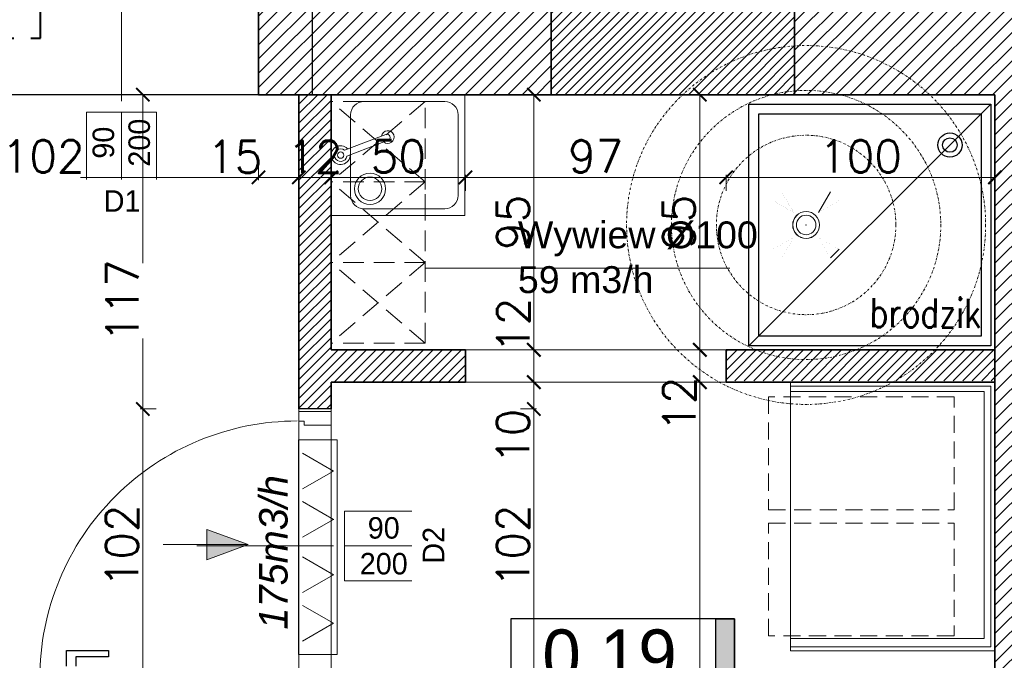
# Model space of a CAD drawing. Header units: millimetres. Extents: x -740 to 33545, y -26688 to 22494.
# Tile 128 of 256: x 9891 to 10258, y 10149 to 10387. Entities that reach past the tile are written whole.
import ezdxf
from ezdxf.lldxf.tags import DXFTag

# ---------------------------------------------------------------- set-up
doc = ezdxf.new("R2010")
doc.units = ezdxf.units.MM
doc.header["$MEASUREMENT"] = 0
for name, pattern in [('CENTERX2', [101.6, 63.5, -12.7, 12.7, -12.7]), ('DASHDOT', [1, 0.5, -0.25, 0, -0.25]), ('DASHED', [19.05, 12.7, -6.35]), ('DASHED2', [9.525, 6.35, -3.175])]:
    doc.linetypes.add(name, pattern=pattern)
doc.layers.get('Defpoints').update_dxf_attribs({"color": 252})
doc.layers.add('## went NIEWID', color=51, linetype='DASHDOT', lineweight=15, plot=False)
for name, color, linetype, lineweight in [('_IS_EKO_opis', 7, 'Continuous', 18), ('_IS_EKO_Text_Konstrukcji', 7, 'Continuous', 15), ('_IS_EKO_transfer', 5, 'Continuous', 15), ('_IS_POZA_ZAKRESEM', 2, 'DASHED', 40), ('_IS_WYCIAG_TOALETY', 6, 'Continuous', 20), ('A_istniejące ściany', 252, 'Continuous', 35), ('A_l.przerywana', 252, 'ICAD_ISO03W100', 9), ('A_opisy', 252, 'Continuous', 15), ('A_projektowane sciany', 252, 'Continuous', 35), ('A_wyposażenie', 252, 'Continuous', 9), ('l. przekrojowa', 252, 'Continuous', 30), ('l.wypełnien', 252, 'Continuous', 5), ('mebelki', 252, 'Continuous', 9), ('Nowe_820-G Rysunki Obrazki_Nr_pióra__1', 252, 'Continuous', 13), ('Nowe_820-G Rysunki Obrazki_Nr_pióra__23', 252, 'Continuous', 15), ('wymiarowanie', 252, 'Continuous', 9)]:
    doc.layers.add(name, color=color, linetype=linetype, lineweight=lineweight)
for name, color, linetype in [('_IS_EKO_Opis_Wentylacja', 7, 'CENTERX2'), ('stolarka', 252, 'Continuous'), ('tabelki opis', 252, 'Continuous')]:
    doc.layers.add(name, color=color, linetype=linetype)
doc.styles.add('1-50', font='simplex.shx', dxfattribs={"width": 0.8, "height": 12})
doc.styles.add('Arial', font='arial.ttf')
doc.styles.add('styl2', font='simplex.shx')
tags = doc.linetypes.add('ICAD_ISO03W100', pattern=[30, 12, -18]).pattern_tags.tags
tags[6:7] = [DXFTag(74, 4), DXFTag(75, 0), DXFTag(340, '0'), DXFTag(46, 1.0), DXFTag(50, 0.0), DXFTag(44, 0.0), DXFTag(45, 0.0)]
tags[4:5] = [DXFTag(74, 4), DXFTag(75, 0), DXFTag(340, '0'), DXFTag(46, 1.0), DXFTag(50, 0.0), DXFTag(44, 0.0), DXFTag(45, 0.0)]
tags = doc.linetypes.add('SOLID', pattern=[10, 10, 0]).pattern_tags.tags
tags[6:7] = [DXFTag(74, 4), DXFTag(75, 0), DXFTag(340, '0'), DXFTag(46, 0.0), DXFTag(50, 0.0), DXFTag(44, 0.0), DXFTag(45, 0.0)]
tags[4:5] = [DXFTag(74, 4), DXFTag(75, 0), DXFTag(340, '0'), DXFTag(46, 0.0), DXFTag(50, 0.0), DXFTag(44, 0.0), DXFTag(45, 0.0)]
doc.dimstyles.new('Skala 1-50', dxfattribs={"dimtxt": 12, "dimasz": 5, "dimexe": 1, "dimexo": 1, "dimgap": 1.5, "dimtad": 1, "dimdec": 1, "dimrnd": 0.5, "dimtxsty": 'styl2', "dimblk": 'ARCHTICK', "dimcen": 5, "dimadec": 0, "dimazin": 0, "dimtfac": 1, "dimtdec": 1, "dimtmove": 1, "dimatfit": 3, "dimldrblk": 'ARCHTICK', "dimfxl": 0, "dimlwd": -1, "dimlwe": -1, "dimarcsym": 0})

# ---------------------------------------------------------------- blocks, each defined once
blk = doc.blocks.new('_ArchTick')
at = {"color": 0, "linetype": 'ByBlock', "const_width": 0.15}
blk.add_lwpolyline([(-0.5, -0.5), (0.5, 0.5)], dxfattribs=at)
blk = doc.blocks.new('*D2217')
at = {"layer": 'Defpoints', "color": 0}
for p in [(10154.55, 10359.34), (10144.39, 10264.34), (10154.55, 10264.34)]:
    blk.add_point(p, dxfattribs=at)
at = {"layer": 'wymiarowanie', "color": 0}
for p, q in [((10149.39, 10359.34), (10143.39, 10359.34)), ((10144.39, 10359.34), (10144.39, 10264.34)), ((10149.39, 10264.34), (10143.39, 10264.34))]:
    blk.add_line(p, q, dxfattribs=at)
at = {"layer": 'wymiarowanie', "color": 0, "xscale": 5, "yscale": 5, "zscale": 5}
for p, rotation in [((10144.39, 10359.34), 90), ((10144.39, 10264.34), 270)]:
    blk.add_blockref('_ArchTick', p, dxfattribs=dict(at, rotation=rotation))
at = {"layer": 'wymiarowanie', "color": 0, "insert": (10136.59, 10311.84), "char_height": 12, "attachment_point": 5, "rotation": 90, "style": 'styl2'}
blk.add_mtext('95', dxfattribs=at)
blk = doc.blocks.new('*D2218')
at = {"layer": 'Defpoints', "color": 0}
for p in [(10154.19, 10264.34), (10144.39, 10252.34), (10152.1, 10252.34)]:
    blk.add_point(p, dxfattribs=at)
at = {"layer": 'wymiarowanie', "color": 0}
for p, q in [((10149.39, 10264.34), (10143.39, 10264.34)), ((10144.39, 10264.34), (10144.39, 10252.34)), ((10149.39, 10252.34), (10143.39, 10252.34))]:
    blk.add_line(p, q, dxfattribs=at)
at = {"layer": 'wymiarowanie', "color": 0, "xscale": 5, "yscale": 5, "zscale": 5}
for p, rotation in [((10144.39, 10264.34), 90), ((10144.39, 10252.34), 270)]:
    blk.add_blockref('_ArchTick', p, dxfattribs=dict(at, rotation=rotation))
at = {"layer": 'wymiarowanie', "color": 0, "insert": (10136.74, 10244.13), "char_height": 12, "attachment_point": 5, "rotation": 90, "style": 'styl2'}
blk.add_mtext('12', dxfattribs=at)
blk = doc.blocks.new('*D2219')
at = {"layer": 'Defpoints', "color": 0}
for p in [(10152.1, 10252.34), (10144.39, 9920.26), (10165.23, 9920.26)]:
    blk.add_point(p, dxfattribs=at)
at = {"layer": 'wymiarowanie', "color": 0}
for p, q in [((10149.39, 10252.34), (10143.39, 10252.34)), ((10144.39, 10252.34), (10144.39, 10042.8)), ((10144.39, 9920.26), (10144.39, 10013.25)), ((10149.39, 9920.26), (10143.39, 9920.26))]:
    blk.add_line(p, q, dxfattribs=at)
at = {"layer": 'wymiarowanie', "color": 0, "xscale": 5, "yscale": 5, "zscale": 5}
for p, rotation in [((10144.39, 10252.34), 90), ((10144.39, 9920.26), 270)]:
    blk.add_blockref('_ArchTick', p, dxfattribs=dict(at, rotation=rotation))
at = {"layer": 'wymiarowanie', "color": 0, "insert": (10136.59, 10028.03), "char_height": 12, "attachment_point": 5, "rotation": 90, "style": 'styl2'}
blk.add_mtext('332', dxfattribs=at)
blk = doc.blocks.new('*D2626')
at = {"layer": 'Defpoints', "color": 0}
for p in [(9878.19, 10359.34), (9980.19, 10359.34), (9980.19, 10328.56)]:
    blk.add_point(p, dxfattribs=at)
at = {"layer": 'wymiarowanie', "color": 0}
for p, q in [((9878.19, 10333.56), (9878.19, 10327.56)), ((9980.19, 10333.56), (9980.19, 10327.56)), ((9878.19, 10328.56), (9886.18, 10328.56)), ((9980.19, 10328.56), (9913.95, 10328.56))]:
    blk.add_line(p, q, dxfattribs=at)
at = {"layer": 'wymiarowanie', "color": 0, "xscale": 5, "yscale": 5, "zscale": 5, "rotation": 180}
blk.add_blockref('_ArchTick', (9878.19, 10328.56), dxfattribs=at)
at = {"layer": 'wymiarowanie', "color": 0, "xscale": 5, "yscale": 5, "zscale": 5}
blk.add_blockref('_ArchTick', (9980.19, 10328.56), dxfattribs=at)
at = {"layer": 'wymiarowanie', "color": 0, "insert": (9900.07, 10336.36), "char_height": 12, "attachment_point": 5, "style": 'styl2'}
blk.add_mtext('102', dxfattribs=at)
blk = doc.blocks.new('*D2627')
at = {"layer": 'Defpoints', "color": 0}
for p in [(9980.19, 10359.34), (9995.19, 10359.34), (9995.19, 10328.56)]:
    blk.add_point(p, dxfattribs=at)
at = {"layer": 'wymiarowanie', "color": 0}
for p, q in [((9980.19, 10333.56), (9980.19, 10327.56)), ((9995.19, 10333.56), (9995.19, 10327.56)), ((9980.19, 10328.56), (9995.19, 10328.56))]:
    blk.add_line(p, q, dxfattribs=at)
at = {"layer": 'wymiarowanie', "color": 0, "xscale": 5, "yscale": 5, "zscale": 5, "rotation": 180}
blk.add_blockref('_ArchTick', (9980.19, 10328.56), dxfattribs=at)
at = {"layer": 'wymiarowanie', "color": 0, "xscale": 5, "yscale": 5, "zscale": 5}
blk.add_blockref('_ArchTick', (9995.19, 10328.56), dxfattribs=at)
at = {"layer": 'wymiarowanie', "color": 0, "insert": (9971.36, 10336.21), "char_height": 12, "attachment_point": 5, "style": 'styl2'}
blk.add_mtext('15', dxfattribs=at)
blk = doc.blocks.new('*D2628')
at = {"layer": 'Defpoints', "color": 0}
for p in [(9995.19, 10359.34), (10007.19, 10328.56), (10007.19, 10266.84)]:
    blk.add_point(p, dxfattribs=at)
at = {"layer": 'wymiarowanie', "color": 0}
for p, q in [((9995.19, 10333.56), (9995.19, 10327.56)), ((9995.19, 10328.56), (10007.19, 10328.56)), ((10007.19, 10323.56), (10007.19, 10329.56))]:
    blk.add_line(p, q, dxfattribs=at)
at = {"layer": 'wymiarowanie', "color": 0, "xscale": 5, "yscale": 5, "zscale": 5, "rotation": 180}
blk.add_blockref('_ArchTick', (9995.19, 10328.56), dxfattribs=at)
at = {"layer": 'wymiarowanie', "color": 0, "xscale": 5, "yscale": 5, "zscale": 5}
blk.add_blockref('_ArchTick', (10007.19, 10328.56), dxfattribs=at)
at = {"layer": 'wymiarowanie', "color": 0, "insert": (10001.19, 10336.21), "char_height": 12, "attachment_point": 5, "style": 'styl2'}
blk.add_mtext('12', dxfattribs=at)
blk = doc.blocks.new('*D2629')
at = {"layer": 'Defpoints', "color": 0}
for p in [(10057.19, 10328.56), (10007.19, 10266.84), (10057.19, 10264.34)]:
    blk.add_point(p, dxfattribs=at)
at = {"layer": 'wymiarowanie', "color": 0}
for p, q in [((10007.19, 10323.56), (10007.19, 10329.56)), ((10007.19, 10328.56), (10057.19, 10328.56)), ((10057.19, 10323.56), (10057.19, 10329.56))]:
    blk.add_line(p, q, dxfattribs=at)
at = {"layer": 'wymiarowanie', "color": 0, "xscale": 5, "yscale": 5, "zscale": 5, "rotation": 180}
blk.add_blockref('_ArchTick', (10007.19, 10328.56), dxfattribs=at)
at = {"layer": 'wymiarowanie', "color": 0, "xscale": 5, "yscale": 5, "zscale": 5}
blk.add_blockref('_ArchTick', (10057.19, 10328.56), dxfattribs=at)
at = {"layer": 'wymiarowanie', "color": 0, "insert": (10032.19, 10336.36), "char_height": 12, "attachment_point": 5, "style": 'styl2'}
blk.add_mtext('50', dxfattribs=at)
blk = doc.blocks.new('*D2630')
at = {"layer": 'Defpoints', "color": 0}
for p in [(10154.19, 10328.56), (10057.19, 10264.34), (10154.19, 10264.34)]:
    blk.add_point(p, dxfattribs=at)
at = {"layer": 'wymiarowanie', "color": 0}
for p, q in [((10057.19, 10323.56), (10057.19, 10329.56)), ((10057.19, 10328.56), (10154.19, 10328.56)), ((10154.19, 10323.56), (10154.19, 10329.56))]:
    blk.add_line(p, q, dxfattribs=at)
at = {"layer": 'wymiarowanie', "color": 0, "xscale": 5, "yscale": 5, "zscale": 5, "rotation": 180}
blk.add_blockref('_ArchTick', (10057.19, 10328.56), dxfattribs=at)
at = {"layer": 'wymiarowanie', "color": 0, "xscale": 5, "yscale": 5, "zscale": 5}
blk.add_blockref('_ArchTick', (10154.19, 10328.56), dxfattribs=at)
at = {"layer": 'wymiarowanie', "color": 0, "insert": (10105.69, 10336.36), "char_height": 12, "attachment_point": 5, "style": 'styl2'}
blk.add_mtext('97', dxfattribs=at)
blk = doc.blocks.new('*D2631')
at = {"layer": 'Defpoints', "color": 0}
for p in [(10254.19, 10328.56), (10154.19, 10264.34), (10254.19, 10264.34)]:
    blk.add_point(p, dxfattribs=at)
at = {"layer": 'wymiarowanie', "color": 0}
for p, q in [((10154.19, 10323.56), (10154.19, 10329.56)), ((10154.19, 10328.56), (10254.19, 10328.56)), ((10254.19, 10323.56), (10254.19, 10329.56))]:
    blk.add_line(p, q, dxfattribs=at)
at = {"layer": 'wymiarowanie', "color": 0, "xscale": 5, "yscale": 5, "zscale": 5, "rotation": 180}
blk.add_blockref('_ArchTick', (10154.19, 10328.56), dxfattribs=at)
at = {"layer": 'wymiarowanie', "color": 0, "xscale": 5, "yscale": 5, "zscale": 5}
blk.add_blockref('_ArchTick', (10254.19, 10328.56), dxfattribs=at)
at = {"layer": 'wymiarowanie', "color": 0, "insert": (10204.19, 10336.36), "char_height": 12, "attachment_point": 5, "style": 'styl2'}
blk.add_mtext('100', dxfattribs=at)
blk = doc.blocks.new('*D2756')
at = {"layer": 'Defpoints', "color": 0}
for p in [(9937.17, 10242.34), (9995.19, 10242.34), (9995.19, 10140.34)]:
    blk.add_point(p, dxfattribs=at)
at = {"layer": 'wymiarowanie', "color": 0}
for p, q in [((9942.17, 10242.34), (9936.17, 10242.34)), ((9937.17, 10140.34), (9937.17, 10242.34)), ((9942.17, 10140.34), (9936.17, 10140.34))]:
    blk.add_line(p, q, dxfattribs=at)
at = {"layer": 'wymiarowanie', "color": 0, "xscale": 5, "yscale": 5, "zscale": 5}
for p, rotation in [((9937.17, 10242.34), 90), ((9937.17, 10140.34), 270)]:
    blk.add_blockref('_ArchTick', p, dxfattribs=dict(at, rotation=rotation))
at = {"layer": 'wymiarowanie', "color": 0, "insert": (9929.37, 10191.34), "char_height": 12, "attachment_point": 5, "rotation": 90, "style": 'styl2'}
blk.add_mtext('102', dxfattribs=at)
blk = doc.blocks.new('*D2757')
at = {"layer": 'Defpoints', "color": 0}
for p in [(9937.17, 10359.34), (9980.19, 10359.34), (9995.19, 10242.34)]:
    blk.add_point(p, dxfattribs=at)
at = {"layer": 'wymiarowanie', "color": 0}
for p, q in [((9942.17, 10359.34), (9936.17, 10359.34)), ((9937.17, 10359.34), (9937.17, 10296.56)), ((9937.17, 10242.34), (9937.17, 10268.63)), ((9942.17, 10242.34), (9936.17, 10242.34))]:
    blk.add_line(p, q, dxfattribs=at)
at = {"layer": 'wymiarowanie', "color": 0, "xscale": 5, "yscale": 5, "zscale": 5}
for p, rotation in [((9937.17, 10359.34), 90), ((9937.17, 10242.34), 270)]:
    blk.add_blockref('_ArchTick', p, dxfattribs=dict(at, rotation=rotation))
at = {"layer": 'wymiarowanie', "color": 0, "insert": (9929.52, 10282.6), "char_height": 12, "attachment_point": 5, "rotation": 90, "style": 'styl2'}
blk.add_mtext('117', dxfattribs=at)
blk = doc.blocks.new('*D2765')
at = {"layer": 'Defpoints', "color": 0}
for p in [(10071.5, 10359.34), (10071.5, 10264.34), (10082.64, 10264.34)]:
    blk.add_point(p, dxfattribs=at)
at = {"layer": 'wymiarowanie', "color": 0}
for p, q in [((10077.64, 10359.34), (10083.64, 10359.34)), ((10082.64, 10359.34), (10082.64, 10264.34)), ((10077.64, 10264.34), (10083.64, 10264.34))]:
    blk.add_line(p, q, dxfattribs=at)
at = {"layer": 'wymiarowanie', "color": 0, "xscale": 5, "yscale": 5, "zscale": 5}
for p, rotation in [((10082.64, 10359.34), 90), ((10082.64, 10264.34), 270)]:
    blk.add_blockref('_ArchTick', p, dxfattribs=dict(at, rotation=rotation))
at = {"layer": 'wymiarowanie', "color": 0, "insert": (10074.84, 10311.84), "char_height": 12, "attachment_point": 5, "rotation": 90, "style": 'styl2'}
blk.add_mtext('95', dxfattribs=at)
blk = doc.blocks.new('*D2766')
at = {"layer": 'Defpoints', "color": 0}
for p in [(10071.5, 10264.34), (10057.19, 10252.34), (10082.64, 10252.34)]:
    blk.add_point(p, dxfattribs=at)
at = {"layer": 'wymiarowanie', "color": 0}
for p, q in [((10077.64, 10264.34), (10083.64, 10264.34)), ((10082.64, 10264.34), (10082.64, 10252.34)), ((10077.64, 10252.34), (10083.64, 10252.34))]:
    blk.add_line(p, q, dxfattribs=at)
at = {"layer": 'wymiarowanie', "color": 0, "xscale": 5, "yscale": 5, "zscale": 5}
for p, rotation in [((10082.64, 10264.34), 90), ((10082.64, 10252.34), 270)]:
    blk.add_blockref('_ArchTick', p, dxfattribs=dict(at, rotation=rotation))
at = {"layer": 'wymiarowanie', "color": 0, "insert": (10074.99, 10273.47), "char_height": 12, "attachment_point": 5, "rotation": 90, "style": 'styl2'}
blk.add_mtext('12', dxfattribs=at)
blk = doc.blocks.new('*D2767')
at = {"layer": 'Defpoints', "color": 0}
for p in [(10057.19, 10252.34), (10007.19, 10242.34), (10082.64, 10242.34)]:
    blk.add_point(p, dxfattribs=at)
at = {"layer": 'wymiarowanie', "color": 0}
for p, q in [((10077.64, 10252.34), (10083.64, 10252.34)), ((10082.64, 10252.34), (10082.64, 10242.34)), ((10077.64, 10242.34), (10083.64, 10242.34))]:
    blk.add_line(p, q, dxfattribs=at)
at = {"layer": 'wymiarowanie', "color": 0, "xscale": 5, "yscale": 5, "zscale": 5}
for p, rotation in [((10082.64, 10252.34), 90), ((10082.64, 10242.34), 270)]:
    blk.add_blockref('_ArchTick', p, dxfattribs=dict(at, rotation=rotation))
at = {"layer": 'wymiarowanie', "color": 0, "insert": (10074.84, 10232.11), "char_height": 12, "attachment_point": 5, "rotation": 90, "style": 'styl2'}
blk.add_mtext('10', dxfattribs=at)
blk = doc.blocks.new('*D2768')
at = {"layer": 'Defpoints', "color": 0}
for p in [(10007.19, 10242.34), (10007.19, 10140.34), (10082.64, 10140.34)]:
    blk.add_point(p, dxfattribs=at)
at = {"layer": 'wymiarowanie', "color": 0}
for p, q in [((10077.64, 10242.34), (10083.64, 10242.34)), ((10082.64, 10242.34), (10082.64, 10140.34)), ((10077.64, 10140.34), (10083.64, 10140.34))]:
    blk.add_line(p, q, dxfattribs=at)
at = {"layer": 'wymiarowanie', "color": 0, "xscale": 5, "yscale": 5, "zscale": 5}
for p, rotation in [((10082.64, 10242.34), 90), ((10082.64, 10140.34), 270)]:
    blk.add_blockref('_ArchTick', p, dxfattribs=dict(at, rotation=rotation))
at = {"layer": 'wymiarowanie', "color": 0, "insert": (10074.84, 10191.34), "char_height": 12, "attachment_point": 5, "rotation": 90, "style": 'styl2'}
blk.add_mtext('102', dxfattribs=at)
blk = doc.blocks.new('FILL_245')
at = {"color": 1, "linetype": 'Continuous', "const_width": 0.018}
blk.add_lwpolyline([(-42321.15, 289.36), (-42313.9, 301.91), (-42308.6, 296.6)], close=True, dxfattribs=at)
blk = doc.blocks.new('FILL_244')
at = {"color": 1, "linetype": 'Continuous', "const_width": 0.018}
blk.add_lwpolyline([(-42321.15, 274.23), (-42308.6, 266.98), (-42313.9, 261.68)], close=True, dxfattribs=at)
blk = doc.blocks.new('Wywiew_lazienki')
at = {"layer": '## went NIEWID'}
for radius in [40, 30, 20]:
    blk.add_circle((10620.47, 9724.02), radius, dxfattribs=at)
at = {"layer": '_IS_WYCIAG_TOALETY', "linetype": 'Continuous', "lineweight": 0}
for p, q in [((10625.88, 9731.38), (10623.23, 9726.79)), ((10625.88, 9716.67), (10627.82, 9718.61))]:
    blk.add_line(p, q, dxfattribs=at)
at = {"layer": '_IS_WYCIAG_TOALETY', "linetype": 'Continuous', "lineweight": 0, "const_width": 0.00658}
for points in [[(10611.71, 9732.78), (10614.08, 9730.41)], [(10615.05, 9731.38), (10613.11, 9729.44)], [(10615.05, 9731.38), (10613.11, 9729.44)], [(10617.7, 9726.79), (10615.05, 9731.38)], [(10617.7, 9726.79), (10615.05, 9731.38)], [(10625.88, 9731.38), (10627.82, 9729.44)], [(10625.88, 9731.38), (10627.82, 9729.44)], [(10629.22, 9732.78), (10626.85, 9730.41)], [(10613.11, 9729.44), (10617.7, 9726.79)], [(10627.82, 9729.44), (10623.23, 9726.79)], [(10617.7, 9726.79), (10617.7, 9726.79)], [(10623.23, 9726.79), (10623.23, 9726.79)], [(10617.7, 9721.26), (10613.11, 9718.61)], [(10617.7, 9721.26), (10613.11, 9718.61)], [(10615.05, 9716.67), (10617.7, 9721.26)], [(10617.7, 9721.26), (10617.7, 9721.26)], [(10623.23, 9721.26), (10627.82, 9718.61)], [(10623.23, 9721.26), (10627.82, 9718.61)], [(10623.23, 9721.26), (10623.23, 9721.26)], [(10625.88, 9716.67), (10623.23, 9721.26)], [(10613.11, 9718.61), (10615.05, 9716.67)], [(10613.11, 9718.61), (10615.05, 9716.67)], [(10611.71, 9715.27), (10614.08, 9717.64)], [(10629.22, 9715.27), (10626.85, 9717.64)]]:
    blk.add_lwpolyline(points, dxfattribs=at)
at = {"layer": '_IS_WYCIAG_TOALETY', "lineweight": 0}
for radius in [2.98, 2.18]:
    blk.add_circle((10620.47, 9724.02), radius, dxfattribs=at)
blk.add_point((10620.47, 9724.02), dxfattribs=at)
blk.add_point((10620.47, 9724.02), dxfattribs=at)
at = {"layer": '_IS_WYCIAG_TOALETY', "lineweight": 0, "extrusion": (0, 0, -1), "xscale": 0.3657600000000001, "yscale": 0.3657600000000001, "zscale": -0.3657600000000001}
for name in ['FILL_245', 'FILL_244']:
    blk.add_blockref(name, (4861.68, 9620.96), dxfattribs=at)

msp = doc.modelspace()

# ---------------------------------------------------------------- hatches: boundary and pattern name
at = {"layer": '_IS_EKO_opis'}
for points in [[(9961.03, 10197.5), (9961.03, 10191.86), (9976.33, 10191.86)], [(9961.03, 10191.86), (9961.03, 10186.23), (9976.33, 10191.86)]]:
    msp.add_hatch(color=256, dxfattribs=at).paths.add_polyline_path(points)
at = {"layer": 'l.wypełnien'}
h = msp.add_hatch(dxfattribs=at)
h.set_pattern_fill('ANSI31', color=256, scale=30, style=0)
h.paths.add_polyline_path([(10179.68, 10402.52), (10279.59, 10402.52), (10279.59, 10396.52), (10273.59, 10396.52), (10273.59, 10123.69), (10279.59, 10126.48), (10279.59, 10017.29), (10316.23, 10017.29), (10316.23, 9992.74), (10279.59, 9992.74), (10279.59, 9927.76), (10254.19, 9927.76), (10254.19, 10359.34), (10179.68, 10359.34)])
h.paths.add_polyline_path([(10260.11, 10246.37), (10272.71, 10246.37), (10272.71, 10279.87), (10260.11, 10279.87)], flags=24)
h.paths.add_polyline_path([(10504.8, 10309.84), (10504.8, 10297.84), (10504.8, 10254.75), (10504.8, 10017.29), (10504.8, 9992.74), (10504.8, 9927.76), (10529.35, 9927.76), (10529.35, 10281.34), (10542.35, 10281.34), (10542.35, 10359.34), (10636.35, 10359.34), (10635.51, 10402.52), (10504.8, 10402.52), (10504.8, 10396.52)])
h.paths.add_polyline_path([(10504.8, 10396.52), (10510.8, 10396.52), (10510.8, 10309.84), (10504.8, 10309.84)], flags=16)
h.paths.add_polyline_path([(10504.8, 10392.52), (10504.8, 10309.84), (10510.8, 10309.84), (10510.8, 10396.52), (10504.8, 10396.52)], flags=0)
h.paths.add_polyline_path([(10515.95, 10326.34), (10515.95, 10347.34), (10530.35, 10347.34), (10530.35, 10326.34)], flags=16)
h.paths.add_polyline_path([(10515.95, 10347.34), (10515.95, 10326.34), (10530.35, 10326.34), (10530.35, 10347.34)], flags=0)
h.paths.add_polyline_path([(10515.95, 10297.84), (10515.95, 10293.34), (10530.35, 10293.34), (10530.35, 10314.34), (10515.95, 10314.34), (10515.95, 10309.84)], flags=16)
h.paths.add_polyline_path([(10515.95, 10297.84), (10515.95, 10309.84), (10515.95, 10314.34), (10530.35, 10314.34), (10530.35, 10293.34), (10515.95, 10293.34)], flags=0)
h.paths.add_polyline_path([(10504.8, 10254.75), (10504.8, 10297.84), (10510.8, 10297.84), (10510.8, 10254.75)], flags=16)
h.paths.add_polyline_path([(10510.8, 10254.75), (10510.8, 10297.84), (10504.8, 10297.84), (10504.8, 10259.75), (10504.8, 10254.75)], flags=0)
h.paths.add_polyline_path([(10504.8, 10297.84), (10510.8, 10297.84), (10510.8, 10309.84), (10504.8, 10309.84)], flags=16)
h.paths.add_polyline_path([(10504.8, 10309.84), (10510.8, 10309.84), (10510.8, 10297.84), (10504.8, 10297.84)], flags=0)
h.paths.add_polyline_path([(10510.8, 10309.84), (10515.95, 10309.84), (10515.95, 10297.84), (10510.8, 10297.84)], flags=16)
h.paths.add_polyline_path([(10510.84, 10326.02), (10523.45, 10326.02), (10523.45, 10359.52), (10510.84, 10359.52)], flags=8)
h.paths.add_polyline_path([(10510.84, 10326.02), (10523.45, 10326.02), (10523.45, 10359.52), (10510.84, 10359.52)], flags=8)
h.paths.add_polyline_path([(9506.72, 10359.34), (9506.72, 10402.52), (9858.19, 10402.52), (9858.19, 10359.34)])
h.paths.add_polyline_path([(10000.19, 10359.34), (10089.09, 10359.34), (10089.09, 10402.52), (10000.19, 10402.52)])
h.paths.add_polyline_path([(10273.59, 10123.69), (10273.59, 10396.52), (10279.59, 10396.52), (10279.59, 10359.34), (10279.59, 10126.48)])
h.paths.add_polyline_path([(10372.72, 9992.74), (10372.72, 10017.29), (10316.23, 10017.29), (10316.23, 9992.74)])
h.paths.add_polyline_path([(9858.19, 10359.34), (9858.19, 10402.52), (9878.19, 10402.52), (9878.19, 10359.34)])
h.paths.add_polyline_path([(10000.19, 10359.34), (10000.19, 10402.52), (9980.19, 10402.52), (9980.19, 10359.34)])
h.paths.add_polyline_path([(10279.59, 9907.76), (10279.59, 9927.76), (10254.19, 9927.76), (10254.19, 9907.76)])
h.paths.add_polyline_path([(10529.35, 9907.76), (10529.35, 9927.76), (10504.8, 9927.76), (10504.8, 9907.76)])
h.paths.add_polyline_path([(10494.8, 10017.29), (10494.8, 9992.74), (10504.8, 9992.74), (10504.8, 10017.29)])
h = msp.add_hatch(dxfattribs=at)
h.set_pattern_fill('ANSI31', color=256, scale=20, style=0)
h.paths.add_polyline_path([(10089.09, 10402.52), (10179.68, 10402.52), (10179.68, 10359.34), (10089.09, 10359.34)])
h.paths.add_polyline_path([(10279.59, 10390.52), (10278.74, 10390.52), (10278.74, 10402.52), (10279.59, 10402.52)])
h = msp.add_hatch(dxfattribs=at)
h.set_pattern_fill('ANSI31', color=256, scale=20, style=0)
h.paths.add_polyline_path([(9995.19, 10040.34), (9995.19, 9907.76), (10254.19, 9907.76), (10254.19, 9919.76), (10134.19, 9919.76), (10054.19, 9919.76), (10007.19, 9919.76), (10007.19, 10040.34), (10007.19, 10140.34), (9995.19, 10140.34)])
h.paths.add_polyline_path([(9995.19, 10242.34), (10007.19, 10242.34), (10007.19, 10252.34), (10057.19, 10252.34), (10057.19, 10264.34), (10007.19, 10264.34), (10007.19, 10359.34), (9995.19, 10359.34)])
h = msp.add_hatch(dxfattribs=at)
h.set_pattern_fill('ANSI31', color=256, scale=20, style=0)
h.paths.add_polyline_path([(10154.19, 10264.34), (10254.19, 10264.34), (10254.19, 10252.84), (10154.19, 10252.84)])
at = {"layer": 'tabelki opis'}
msp.add_hatch(color=256, dxfattribs=at).paths.add_polyline_path([(10157.25, 10130.93), (10157.25, 10164.19), (10150.29, 10164.19), (10150.29, 10130.93)])

# ---------------------------------------------------------------- linework, layer by layer
at = {"color": 252, "ltscale": 500}
msp.add_line((10252.69, 10355.84), (10162.69, 10265.84), dxfattribs=at)
msp.add_line((10252.69, 10355.84), (10162.69, 10265.84), dxfattribs=at)
at = {"color": 252, "ltscale": 1000}
msp.add_line((10161.19, 10264.34), (10254.19, 10264.34), dxfattribs=at)
at = {"color": 252, "ltscale": 500}
for points in [[(10162.69, 10355.84), (10252.69, 10355.84), (10252.69, 10265.84), (10162.69, 10265.84)], [(10162.69, 10355.84), (10252.69, 10355.84), (10252.69, 10265.84), (10162.69, 10265.84)], [(10166.29, 10352.24), (10249.09, 10352.24), (10249.09, 10269.44), (10166.29, 10269.44)], [(10166.29, 10352.24), (10249.09, 10352.24), (10249.09, 10269.44), (10166.29, 10269.44)]]:
    msp.add_lwpolyline(points, close=True, dxfattribs=at)
at = {"color": 252, "lineweight": 9}
msp.add_lwpolyline([(9997.16, 10236.29), (9997.16, 10237.81), (9995.19, 10237.81), (9995.19, 10241.34), (10007.19, 10241.34), (10007.19, 10236.29), (9997.16, 10236.29)], dxfattribs=at)
at = {"color": 252, "ltscale": 500}
for radius in [4.5, 4.5, 2.7, 2.7]:
    msp.add_circle((10237.44, 10340.6), radius, dxfattribs=at)
at = {"layer": '_IS_EKO_opis'}
for p, q in [((9961.03, 10197.5), (9961.03, 10191.86)), ((9976.33, 10191.86), (9961.03, 10197.5)), ((9944.74, 10191.86), (9976.33, 10191.86)), ((9976.33, 10191.86), (9961.03, 10186.23)), ((9961.03, 10186.23), (9961.03, 10191.86))]:
    msp.add_line(p, q, dxfattribs=at)
at = {"layer": '_IS_EKO_transfer', "color": 5, "lineweight": 15, "ltscale": 5}
for p, q in [((9996.55, 10225.88), (10008.07, 10219.23)), ((9996.55, 10212.58), (10008.07, 10219.23)), ((9996.55, 10169.22), (10008.07, 10162.57)), ((9996.55, 10155.92), (10008.07, 10162.57))]:
    msp.add_line(p, q, dxfattribs=at)
at = {"layer": '_IS_POZA_ZAKRESEM'}
for p, q in [((9899.13, 10380.33), (9899.13, 11341.13)), ((8904.92, 10380.33), (9899.13, 10380.33))]:
    msp.add_line(p, q, dxfattribs=at)
at = {"layer": '_IS_WYCIAG_TOALETY', "color": 6}
msp.add_circle((10183.94, 10310.84), 5, dxfattribs=at)
at = {"layer": 'A_istniejące ściany'}
msp.add_line((9980.19, 10359.34), (9980.19, 10402.52), dxfattribs=at)
for points in [[(9980.19, 10359.34), (10089.09, 10359.34)], [(10179.68, 10359.34), (10254.19, 10359.34)], [(10254.19, 10359.34), (10254.19, 9907.76)]]:
    msp.add_lwpolyline(points, dxfattribs=at)
at = {"layer": 'A_l.przerywana', "lineweight": 30, "ltscale": 0.3}
msp.add_lwpolyline([(9858.19, 10402.52), (10000.19, 10402.52), (10000.19, 10359.34), (9858.19, 10359.34)], close=True, dxfattribs=at)
at = {"layer": 'A_l.przerywana', "ltscale": 0.3}
msp.add_lwpolyline([(9980.19, 10371.34), (9980.19, 10359.34), (9878.19, 10359.34), (9878.19, 10371.34)], dxfattribs=at)
for points in [[(10057.19, 10264.34), (10154.19, 10264.34), (10154.19, 10252.34), (10057.19, 10252.34)], [(9995.19, 10140.34), (10007.19, 10140.34), (10007.19, 10242.34), (9995.19, 10242.34)]]:
    msp.add_lwpolyline(points, close=True, dxfattribs=at)
at = {"layer": 'A_opisy'}
for p, q in [((9929.19, 10352.88), (9929.19, 10407.88)), ((9957.19, 10191.34), (10012.19, 10191.34))]:
    msp.add_line(p, q, dxfattribs=at)
at = {"layer": 'A_projektowane sciany'}
for p, q in [((9995.19, 10242.34), (9995.19, 10359.34)), ((10007.19, 10264.34), (10007.19, 10359.34)), ((10007.19, 10264.34), (10057.19, 10264.34)), ((10057.19, 10264.34), (10057.19, 10252.34)), ((10057.19, 10252.34), (10007.19, 10252.34)), ((10007.19, 10242.34), (10007.19, 10252.34))]:
    msp.add_line(p, q, dxfattribs=at)
at = {"layer": 'A_projektowane sciany', "ltscale": 1000}
for p, q in [((10154.19, 10264.34), (10154.19, 10252.34)), ((10154.19, 10264.34), (10154.19, 10252.34)), ((10154.19, 10264.34), (10254.19, 10264.34)), ((10154.19, 10252.34), (10254.19, 10252.34)), ((10154.19, 10252.34), (10254.19, 10252.34))]:
    msp.add_line(p, q, dxfattribs=at)
at = {"layer": 'A_projektowane sciany'}
msp.add_lwpolyline([(10089.09, 10402.52), (10179.68, 10402.52), (10179.68, 10359.34), (10089.09, 10359.34)], close=True, dxfattribs=at)
at = {"layer": 'A_wyposażenie', "linetype": 'DASHED', "ltscale": 0.6}
for p, q in [((10007.19, 10266.84), (10007.19, 10356.84)), ((10042.19, 10356.84), (10007.19, 10326.84)), ((10042.19, 10326.84), (10007.19, 10356.84)), ((10042.19, 10356.84), (10007.19, 10356.84)), ((10007.19, 10266.84), (10007.19, 10356.84)), ((10042.19, 10266.84), (10042.19, 10356.84)), ((10042.19, 10266.84), (10042.19, 10356.84)), ((10042.19, 10296.84), (10007.19, 10326.84)), ((10042.19, 10326.84), (10007.19, 10296.84)), ((10042.19, 10326.84), (10007.19, 10326.84)), ((10042.19, 10296.84), (10007.19, 10326.84)), ((10042.19, 10326.84), (10007.19, 10296.84)), ((10042.19, 10296.84), (10007.19, 10296.84)), ((10042.19, 10266.84), (10007.19, 10296.84)), ((10042.19, 10296.84), (10007.19, 10266.84)), ((10042.19, 10296.84), (10007.19, 10296.84)), ((10042.19, 10266.84), (10007.19, 10296.84)), ((10042.19, 10296.84), (10007.19, 10266.84)), ((10042.19, 10266.84), (10007.19, 10266.84)), ((10042.19, 10266.84), (10007.19, 10266.84))]:
    msp.add_line(p, q, dxfattribs=at)
at = {"layer": 'A_wyposażenie'}
for points in [[(10254.19, 10152.34), (10178.19, 10152.34), (10178.19, 10252.34), (10254.19, 10252.34)], [(10252.69, 10153.84), (10178.19, 10153.84), (10178.19, 10250.84), (10252.69, 10250.84)], [(10250.19, 10156.84), (10178.19, 10156.84), (10178.19, 10248.84), (10250.19, 10248.84)]]:
    msp.add_lwpolyline(points, close=True, dxfattribs=at)
at = {"layer": 'A_wyposażenie', "linetype": 'DASHED2'}
for points in [[(10238.97, 10246.84), (10169.97, 10246.84), (10169.97, 10204.84), (10238.97, 10204.84)], [(10238.97, 10246.84), (10169.97, 10246.84), (10169.97, 10204.84), (10238.97, 10204.84)], [(10238.97, 10157.84), (10169.97, 10157.84), (10169.97, 10199.84), (10238.97, 10199.84)], [(10238.97, 10157.84), (10169.97, 10157.84), (10169.97, 10199.84), (10238.97, 10199.84)]]:
    msp.add_lwpolyline(points, close=True, dxfattribs=at)
at = {"layer": 'l. przekrojowa'}
msp.add_line((10007.19, 10242.34), (9995.19, 10242.34), dxfattribs=at)
at = {"layer": 'mebelki'}
for p, q in [((10019.48, 10356.84), (10049.48, 10356.84)), ((10252.69, 10355.84), (10162.69, 10265.84)), ((10252.69, 10355.84), (10162.69, 10265.84)), ((10014.48, 10321.84), (10014.48, 10351.84)), ((10054.48, 10351.84), (10054.48, 10321.84)), ((10012.25, 10338.67), (10027.54, 10344.54)), ((10028.39, 10342.35), (10013.09, 10336.47)), ((10019.48, 10316.84), (10049.48, 10316.84)), ((10161.19, 10264.34), (10254.19, 10264.34))]:
    msp.add_line(p, q, dxfattribs=at)
for points in [[(10007.19, 10314.34), (10007.19, 10359.34), (10056.98, 10359.34), (10056.98, 10314.34)], [(10162.69, 10355.84), (10252.69, 10355.84), (10252.69, 10265.84), (10162.69, 10265.84)], [(10162.69, 10355.84), (10252.69, 10355.84), (10252.69, 10265.84), (10162.69, 10265.84)], [(10166.29, 10352.24), (10249.09, 10352.24), (10249.09, 10269.44), (10166.29, 10269.44)], [(10166.29, 10352.24), (10249.09, 10352.24), (10249.09, 10269.44), (10166.29, 10269.44)]]:
    msp.add_lwpolyline(points, close=True, dxfattribs=at)
for centre, radius in [((10237.44, 10340.6), 4.5), ((10237.44, 10340.6), 4.5), ((10237.44, 10340.6), 2.7), ((10237.44, 10340.6), 2.7), ((10010.77, 10336.84), 1.18), ((10021.68, 10324.32), 5.8), ((10021.68, 10324.32), 4.36)]:
    msp.add_circle(centre, radius, dxfattribs=at)
for centre, radius, start, end in [((10019.48, 10351.84), 5, 90, 180), ((10049.48, 10351.84), 5, 0, 90), ((10028.29, 10343.57), 2.37, 230.7702, 171.2413), ((10027.97, 10343.44), 1.18, 291.0058, 111.0058), ((10010.77, 10336.84), 3.51, 42.9072, 3.6727), ((10010.77, 10336.84), 2.35, 51.2504, 350.6627), ((10019.48, 10321.84), 5, 180, 270), ((10049.48, 10321.84), 5, 270, 0)]:
    msp.add_arc(centre, radius, start, end, dxfattribs=at)
at = {"layer": 'Nowe_820-G Rysunki Obrazki_Nr_pióra__1', "linetype": 'Continuous', "lineweight": 13}
for points in [[(10254.19, 10235.82), (10254.19, 10245.98)], [(10254.19, 10235.82), (10254.19, 10226.5)]]:
    msp.add_lwpolyline(points, dxfattribs=at)
at = {"layer": 'Nowe_820-G Rysunki Obrazki_Nr_pióra__23', "linetype": 'Continuous', "lineweight": 15}
for points in [[(10089.09, 10359.34), (10089.09, 10402.52)], [(10179.68, 10402.52), (10179.68, 10359.34)], [(10007.19, 10314.34), (10007.19, 10322.34)], [(10042.19, 10314.34), (10042.19, 10322.34)]]:
    msp.add_lwpolyline(points, dxfattribs=at)
at = {"layer": 'stolarka', "lineweight": 9}
msp.add_lwpolyline([(9997.16, 10236.29), (9997.16, 10237.81), (9995.19, 10237.81), (9995.19, 10241.34), (10007.19, 10241.34), (10007.19, 10236.29), (9997.16, 10236.29)], dxfattribs=at)
at = {"layer": 'stolarka'}
msp.add_lwpolyline([(9908.76, 10146.62), (9908.76, 10152.42), (9924.42, 10152.42), (9924.42, 10150.1), (9912.24, 10150.1), (9912.24, 10146.62)], dxfattribs=at)
at = {"layer": 'stolarka', "linetype": 'ICAD_ISO03W100', "lineweight": 13, "ltscale": 0.3}
msp.add_arc((9994.61, 10142.09), 95.77, 90.0003, 180.0531, dxfattribs=at)
at = {"layer": 'tabelki opis'}
msp.add_lwpolyline([(10157.25, 10164.19), (10074.09, 10164.19), (10074.09, 10130.93), (10157.25, 10130.93), (10157.25, 10164.19)], dxfattribs=at)
msp.add_lwpolyline([(10157.25, 10130.93), (10150.29, 10130.93), (10150.29, 10164.19), (10157.25, 10164.19)], close=True, dxfattribs=at)
at = {"layer": 'wymiarowanie'}
for p, q in [((10155.6, 10294.75), (10042.19, 10294.75)), ((10254.19, 10237.84), (10254.19, 10252.84))]:
    msp.add_line(p, q, dxfattribs=at)

# ---------------------------------------------------------------- block references
at = {"xscale": 1.67, "yscale": 1.67, "zscale": 1.67}
msp.add_blockref('Wywiew_lazienki', (-7552.24, -5928.28), dxfattribs=at)

# ---------------------------------------------------------------- texts
at = {"color": 252, "ltscale": 500, "insert": (10249.01, 10272.52), "char_height": 10.8, "width": 504.8523, "attachment_point": 9, "rotation": 359.6152, "style": '1-50'}
msp.add_mtext('brodzik', dxfattribs=at)
at = {"layer": '_IS_EKO_Opis_Wentylacja', "insert": (10076.7, 10312.16), "char_height": 10, "width": 108.1234, "attachment_point": 1, "style": 'Arial'}
msp.add_mtext('Wywiew %%C100 \\P59 m3/h', dxfattribs=at)
at = {"layer": '_IS_EKO_Text_Konstrukcji', "linetype": 'SOLID', "lineweight": 15, "insert": (9980.43, 10188.96), "char_height": 10.584, "attachment_point": 2, "rotation": 90}
msp.add_mtext('{\\fArial|b0|i1|c238|p34;175m3/h}', dxfattribs=at)
at = {"layer": 'mebelki', "insert": (10249.01, 10272.52), "char_height": 10.8, "width": 504.8523, "attachment_point": 9, "rotation": 359.6152, "style": '1-50'}
msp.add_mtext('brodzik', dxfattribs=at)
at = {"layer": 'tabelki opis', "insert": (10085.82, 10160.24), "char_height": 19.2, "width": 56.7, "attachment_point": 1}
msp.add_mtext('{\\fCentury Gothic|b0|i0|c238|p34;0.19}', dxfattribs=at)
at = {"layer": 'wymiarowanie', "insert": (5416.61, 10370.91), "char_height": 12, "width": 621.5287, "attachment_point": 1}
msp.add_mtext('\\pi11.65274;{\\fCentury Gothic|b0|i0|c238|p34;Warstwa tynkarska - wyprawa dekoracyjna z tynku silikonowego o strukturze }\\pi12.21674;{\\fCentury Gothic|b0|i0|c238|p34;baranka o uziarnieniu 1,5 lub 2mm; kolor wg NCS:S1002-G50Y}\\P\\pi419.66474;{\\fCentury Gothic|b0|i0|c238|p34;grubość styropianu 20cm}\\P\\pi621.52874;{\\fCentury Gothic|b0|i0|c238|p34; }', dxfattribs=at)

# ---------------------------------------------------------------- dimensions: what is measured, and where the dimension line sits
at = {"layer": 'wymiarowanie'}
for base, p1, p2, picture, middle in [((10082.64, 10264.34), (10071.5, 10359.34), (10071.5, 10264.34), '*D2765', (10074.84, 10311.84)), ((10144.39, 10264.34), (10154.55, 10359.34), (10154.55, 10264.34), '*D2217', (10136.59, 10311.84)), ((9937.17, 10242.34), (9995.19, 10140.34), (9995.19, 10242.34), '*D2756', (9929.37, 10191.34))]:
    dim = msp.add_linear_dim(base=base, p1=p1, p2=p2, angle=90, dimstyle='Skala 1-50', dxfattribs=at)
    dim.commit()
    dim.dimension.update_dxf_attribs({"geometry": picture, "text_midpoint": middle})
for base, p1, p2, picture, middle in [((9995.19, 10328.56), (9980.19, 10359.34), (9995.19, 10359.34), '*D2627', (9971.36, 10328.56)), ((10007.19, 10328.56), (9995.19, 10359.34), (10007.19, 10266.84), '*D2628', (10001.19, 10328.56))]:
    dim = msp.add_linear_dim(base=base, p1=p1, p2=p2, dimstyle='Skala 1-50', dxfattribs=at)
    dim.commit()
    dim.dimension.update_dxf_attribs({"geometry": picture, "text_midpoint": middle, "dimtype": 160})
for base, p1, p2, picture, middle in [((10057.19, 10328.56), (10007.19, 10266.84), (10057.19, 10264.34), '*D2629', (10032.19, 10336.36)), ((10154.19, 10328.56), (10057.19, 10264.34), (10154.19, 10264.34), '*D2630', (10105.69, 10336.36)), ((10254.19, 10328.56), (10154.19, 10264.34), (10254.19, 10264.34), '*D2631', (10204.19, 10336.36))]:
    dim = msp.add_linear_dim(base=base, p1=p1, p2=p2, dimstyle='Skala 1-50', dxfattribs=at)
    dim.commit()
    dim.dimension.update_dxf_attribs({"geometry": picture, "text_midpoint": middle})
for base, p1, p2, picture, middle in [((10082.64, 10252.34), (10071.5, 10264.34), (10057.19, 10252.34), '*D2766', (10082.64, 10273.47)), ((10144.39, 10252.34), (10154.19, 10264.34), (10152.1, 10252.34), '*D2218', (10144.39, 10244.13)), ((10082.64, 10242.34), (10057.19, 10252.34), (10007.19, 10242.34), '*D2767', (10082.64, 10232.11)), ((10144.39, 9920.26), (10152.1, 10252.34), (10165.23, 9920.26), '*D2219', (10144.39, 10028.03))]:
    dim = msp.add_linear_dim(base=base, p1=p1, p2=p2, angle=90, dimstyle='Skala 1-50', dxfattribs=at)
    dim.commit()
    dim.dimension.update_dxf_attribs({"geometry": picture, "text_midpoint": middle, "dimtype": 160})

# ---------------------------------------------------------------- next in the draw order: texts
at = {"layer": 'A_opisy', "ltscale": 0.3, "insert": (9929.19, 10339.88), "char_height": 8, "width": 26, "attachment_point": 5, "rotation": 90, "bg_fill": 2}
msp.add_mtext('\\pi3.19200;{\\fCentury Gothic|b0|i0|c238|p0;90}\\P{\\fCentury Gothic|b0|i0|c238|p0;200}', dxfattribs=at)
at = {"layer": 'A_opisy', "ltscale": 0.3, "insert": (10025.19, 10191.34), "char_height": 8, "width": 26, "attachment_point": 5, "bg_fill": 2}
msp.add_mtext('\\pi3.19200;{\\fCentury Gothic|b0|i0|c238|p0;90}\\P{\\fCentury Gothic|b0|i0|c238|p0;200}', dxfattribs=at)

# ---------------------------------------------------------------- next in the draw order: linework, layer by layer
at = {"layer": '_IS_EKO_transfer', "color": 5, "lineweight": 15, "ltscale": 5}
for p, q in [((9996.55, 10207.85), (10008.07, 10201.2)), ((9996.55, 10194.55), (10008.07, 10201.2)), ((9996.55, 10187.25), (10008.07, 10180.6)), ((9996.55, 10173.95), (10008.07, 10180.6))]:
    msp.add_line(p, q, dxfattribs=at)
msp.add_lwpolyline([(9995.11, 10230.9), (9995.11, 10150.9), (10009.51, 10150.9), (10009.51, 10230.9)], close=True, dxfattribs=at)
at = {"layer": 'A_opisy', "ltscale": 0.3}
for points in [[(9916.19, 10352.88), (9916.19, 10326.88), (9929.19, 10326.88), (9929.19, 10352.88)], [(9929.19, 10352.88), (9929.19, 10326.88), (9942.19, 10326.88), (9942.19, 10352.88)], [(10038.19, 10204.34), (10012.19, 10204.34), (10012.19, 10191.34), (10038.19, 10191.34)], [(10038.19, 10191.34), (10012.19, 10191.34), (10012.19, 10178.34), (10038.19, 10178.34)]]:
    msp.add_lwpolyline(points, close=True, dxfattribs=at)
at = {"layer": 'A_opisy', "lineweight": 30, "ltscale": 0.3}
for points in [[(9916.19, 10326.88), (9942.19, 10326.88), (9942.19, 10313.88), (9916.19, 10313.88)], [(10038.19, 10178.34), (10038.19, 10204.34), (10051.19, 10204.34), (10051.19, 10178.34)]]:
    msp.add_lwpolyline(points, close=True, dxfattribs=at)

# ---------------------------------------------------------------- next in the draw order: texts
at = {"layer": 'wymiarowanie', "insert": (5416.61, 10228.95), "char_height": 12, "width": 621.5287, "attachment_point": 1}
msp.add_mtext('\\pi452.88074;{\\fCentury Gothic|b0|i0|c238|p34;Parapety zewnętrzne}\\P\\pi223.76474;{\\fCentury Gothic|b0|i0|c238|p34; z blachy stalowej powlekanej w kolorze RAL 7016}', dxfattribs=at)

# ---------------------------------------------------------------- next in the draw order: texts
at = {"layer": 'A_opisy', "ltscale": 0.3, "insert": (9929.44, 10319.76), "char_height": 8, "width": 26, "attachment_point": 5, "bg_fill": 2}
msp.add_mtext('{\\fCentury Gothic|b0|i0|c238|p0;D1}', dxfattribs=at)
at = {"layer": 'A_opisy', "ltscale": 0.3, "insert": (10045.3, 10191.6), "char_height": 8, "width": 26, "attachment_point": 5, "rotation": 90, "bg_fill": 2}
msp.add_mtext('{\\fCentury Gothic|b0|i0|c238|p0;D2}', dxfattribs=at)

# ---------------------------------------------------------------- next in the draw order: dimensions: what is measured, and where the dimension line sits
at = {"layer": 'wymiarowanie'}
dim = msp.add_linear_dim(base=(9937.17, 10359.34), p1=(9995.19, 10242.34), p2=(9980.19, 10359.34), angle=90, dimstyle='Skala 1-50', dxfattribs=at)
dim.commit()
dim.dimension.update_dxf_attribs({"geometry": '*D2757', "text_midpoint": (9937.17, 10282.6), "dimtype": 160})
dim = msp.add_linear_dim(base=(9980.19, 10328.56), p1=(9878.19, 10359.34), p2=(9980.19, 10359.34), dimstyle='Skala 1-50', dxfattribs=at)
dim.commit()
dim.dimension.update_dxf_attribs({"geometry": '*D2626', "text_midpoint": (9900.07, 10328.56), "dimtype": 160})
dim = msp.add_linear_dim(base=(10082.64, 10140.34), p1=(10007.19, 10242.34), p2=(10007.19, 10140.34), angle=90, dimstyle='Skala 1-50', dxfattribs=at)
dim.commit()
dim.dimension.update_dxf_attribs({"geometry": '*D2768', "text_midpoint": (10074.84, 10191.34)})

doc.saveas('drawing.dxf')
